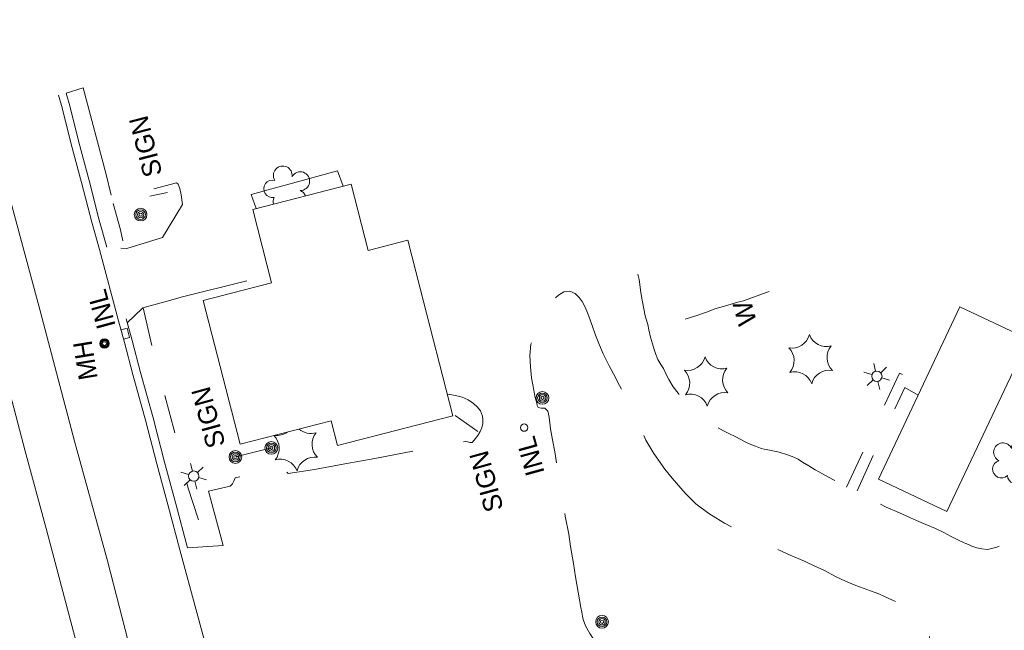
# Model space of a CAD drawing. Header units: feet. Extents: x 188135 to 190500, y 252500 to 254500.
# Tile 9 of 11: x 189527 to 189839, y 253607 to 253800. Entities that reach past the tile are written whole.
import ezdxf
from ezdxf.enums import TextEntityAlignment as Align

# ---------------------------------------------------------------- set-up
doc = ezdxf.new("R2010")
doc.units = ezdxf.units.FT
doc.header["$MEASUREMENT"] = 0
doc.linetypes.add('DGN Style 3', pattern=[57.1728, 40.837714, -16.335086])
doc.linetypes.add('DGN Style 5', pattern=[28.5864, 12.251314, -16.335086])
for name, color, linetype, lineweight in [('E_DRN_Grate', 151, 'Continuous', 0), ('E_DWY', 73, 'DGN Style 3', 0), ('E_LAND_Vegetation', 21, 'Continuous', 0), ('E_MISCPROP', 40, 'Continuous', 0), ('E_MISCPROP_HvyLine', 54, 'Continuous', 13), ('E_MISCPROP_Railing', 40, 'Continuous', 0), ('E_PATH_Sidewalk', 73, 'DGN Style 5', 0), ('E_RDWY', 40, 'Continuous', 13)]:
    doc.layers.add(name, color=color, linetype=linetype, lineweight=lineweight)
doc.styles.add('Style-IGR_FONT_0', font='IGR_FONT_0.shx')

# ---------------------------------------------------------------- blocks, each defined once
blk = doc.blocks.new('INLT')
at = {"layer": 'E_MISCPROP_Railing', "color": 40, "linetype": 'Continuous', "lineweight": 0, "flags": 128}
blk.add_lwpolyline([(3, -2), (3, 0), (0, 0), (0, -2), (3, -2)], dxfattribs=at)
blk = doc.blocks.new('INL_1')
at = {"layer": 'E_MISCPROP_Railing', "color": 40, "linetype": 'Continuous', "lineweight": 0, "style": 'Style-IGR_FONT_0'}
blk.add_text('INL', height=6, rotation=360, dxfattribs=at).set_placement((-5.74, -3.01))
blk = doc.blocks.new('MHO_2')
at = {"layer": 'E_DRN_Grate', "color": 20, "linetype": 'Continuous', "lineweight": 0}
for centre, radius in [((0.06, 0.01), 1.5), ((0.07, 0.01), 1.22), ((0.06, 0), 0.968), ((0.03, -0.01), 0.605)]:
    blk.add_circle(centre, radius, dxfattribs=at)
blk = doc.blocks.new('MHT_2')
at = {"layer": 'E_DRN_Grate', "color": 20, "linetype": 'Continuous', "lineweight": 0, "style": 'Style-IGR_FONT_0'}
blk.add_text('MH', height=6, rotation=0, dxfattribs=at).set_placement((-0.08, -3.13), align=Align.CENTER)
blk = doc.blocks.new('POLE_6')
at = {"layer": 'E_MISCPROP', "color": 20, "linetype": 'Continuous', "lineweight": 0}
for centre, radius in [((-0.01, 0.02), 2.02), ((-0.01, 0.03), 1.52), ((0, -0.01), 1.01), ((0, 0), 0.502)]:
    blk.add_circle(centre, radius, dxfattribs=at)
blk = doc.blocks.new('SIGN_4')
at = {"layer": 'E_MISCPROP', "color": 20, "linetype": 'Continuous', "lineweight": 0, "style": 'Style-IGR_FONT_0'}
blk.add_text('SIGN', height=6, rotation=360, dxfattribs=at).set_placement((-9.6, -0.01), align=Align.MIDDLE_LEFT)
blk = doc.blocks.new('PINEL_2')
at = {"layer": 'E_LAND_Vegetation', "color": 93, "linetype": 'Continuous', "lineweight": 0}
for centre, start, end in [((-8.14, 7.32), 275.2113, 0.9762), ((2.26, 10.71), 215.2113, 300.9762), ((10.41, 3.41), 155.2113, 240.9762), ((-10.4, -3.39), 335.2113, 60.9762), ((8.15, -7.3), 95.2113, 180.9762), ((-2.25, -10.7), 35.2113, 120.9762)]:
    blk.add_arc(centre, 5.72, start, end, dxfattribs=at)
blk = doc.blocks.new('LTP_2')
at = {"layer": 'E_MISCPROP', "color": 20, "linetype": 'Continuous', "lineweight": 0}
for p, q in [((-0.8, 1.43), (-2, 3.73)), ((0.9, 1.42), (2.27, 3.65)), ((-1.64, 0.07), (-4.24, 0.14)), ((-0.88, -1.42), (-2.24, -3.61)), ((0.76, -1.47), (2, -3.65)), ((1.64, -0.02), (4.16, -0.09))]:
    blk.add_line(p, q, dxfattribs=at)
blk.add_circle((0, 0), 1.64, dxfattribs=at)
blk = doc.blocks.new('TREE_2')
at = {"layer": 'E_LAND_Vegetation', "color": 93, "linetype": 'Continuous', "lineweight": 0}
for centre, radius, start, end in [((-1.47, 4.28), 2.78, 1.3945, 209.1675), ((3.57, 2.42), 2.97, 278.4236, 139.6575), ((-4.47, 0.2), 2.78, 78.0715, 279.0826), ((-2.01, -4.2), 2.61, 140.7797, 358.7123), ((3.46, -3.43), 2.97, 196.0744, 79.0477)]:
    blk.add_arc(centre, radius, start, end, dxfattribs=at)
blk = doc.blocks.new('WAL_10')
at = {"layer": 'E_MISCPROP_Railing', "color": 40, "linetype": 'Continuous', "lineweight": 0, "style": 'Style-IGR_FONT_0'}
blk.add_text('W', height=6, rotation=0.0001, dxfattribs=at).set_placement((-2.27, -0.34), align=Align.MIDDLE_LEFT)
blk = doc.blocks.new('LTP_3')
at = {"layer": 'E_MISCPROP', "color": 20, "linetype": 'Continuous', "lineweight": 0}
for p, q in [((-0.8, 1.43), (-2, 3.73)), ((0.9, 1.42), (2.27, 3.65)), ((-1.63, 0.07), (-4.24, 0.14)), ((-0.88, -1.42), (-2.24, -3.61)), ((0.76, -1.47), (2, -3.65)), ((1.64, -0.02), (4.16, -0.09))]:
    blk.add_line(p, q, dxfattribs=at)
blk.add_circle((0, 0), 1.64, dxfattribs=at)
blk = doc.blocks.new('POLE_7')
at = {"layer": 'E_MISCPROP', "color": 20, "linetype": 'Continuous', "lineweight": 0}
for centre, radius in [((-0.01, 0.02), 2.02), ((-0.01, 0.03), 1.52), ((0, -0.01), 1.01), ((0, 0), 0.502)]:
    blk.add_circle(centre, radius, dxfattribs=at)
blk = doc.blocks.new('SIGN_5')
at = {"layer": 'E_MISCPROP', "color": 20, "linetype": 'Continuous', "lineweight": 0, "style": 'Style-IGR_FONT_0'}
blk.add_text('SIGN', height=6, rotation=0.0001, dxfattribs=at).set_placement((-9.6, -0.01), align=Align.MIDDLE_LEFT)
blk = doc.blocks.new('INL_6')
at = {"layer": 'E_MISCPROP_Railing', "color": 40, "linetype": 'Continuous', "lineweight": 0, "style": 'Style-IGR_FONT_0'}
blk.add_text('INL', height=6, rotation=0.0001, dxfattribs=at).set_placement((-5.74, -3.01))

msp = doc.modelspace()

# ---------------------------------------------------------------- linework, layer by layer
at = {"layer": 'E_DWY', "color": 51, "linetype": 'DGN Style 3', "lineweight": 0, "flags": 128}
for points in [[(189541.25, 253776.81), (189546.65, 253778.47), (189554.02, 253750.95), (189556.25, 253741.85), (189565.74, 253745.56), (189576.33, 253748.4), (189576.86, 253747.98), (189577.32, 253746.6), (189577.73, 253744.55), (189578.23, 253741.48), (189571.86, 253731.02), (189560.58, 253727.59), (189554.24, 253727.95)], [(189601.55, 253740.18), (189599.95, 253744.61), (189627.38, 253752.2), (189629.15, 253747.28)], [(189560.69, 253703.99), (189565.44, 253708.56), (189565.65, 253708.7), (189574.45, 253711.15), (189577.8, 253712.13), (189605.81, 253719.09)], [(189722.55, 253719.39), (189722.97, 253717.73), (189723.17, 253716.11), (189723.37, 253714.32), (189723.74, 253712.34), (189724.02, 253710.65), (189724.44, 253708.46), (189724.87, 253706.25), (189725.7, 253703.51), (189726.04, 253701.75), (189726.52, 253699.43), (189727.15, 253697.38), (189727.69, 253695.57), (189728.18, 253694.29), (189728.93, 253692.33), (189729.82, 253690.79), (189730.67, 253689.48), (189731.68, 253687.4), (189732.34, 253686), (189733.74, 253683.7), (189735.3, 253681.76), (189736.56, 253680.25), (189738.33, 253678.53), (189740.75, 253676.08), (189743.16, 253674), (189745.78, 253672.15), (189747.94, 253670.81), (189749.73, 253669.78), (189751.6, 253668.86), (189753.44, 253667.98), (189756.79, 253666.23), (189758.38, 253665.44), (189759.87, 253664.89), (189761.45, 253664.29), (189761.64, 253664.19), (189762.56, 253664), (189764.39, 253663.65), (189767.34, 253662.98), (189770, 253662.21), (189772.04, 253661.41), (189773.38, 253660.78), (189774.75, 253659.86), (189776.76, 253658.68), (189778.8, 253657.45), (189781.06, 253656.13), (189782.98, 253655.07), (189784.78, 253654.14), (189786.93, 253652.98), (189790.01, 253651.21), (189795.11, 253648.64), (189797.31, 253647.65), (189799.5, 253646.54), (189801.29, 253645.61), (189802.81, 253644.93), (189803.82, 253644.49), (189806.42, 253643.33), (189808.97, 253642.23), (189810.89, 253641.36), (189813.9, 253640.05), (189816.88, 253638.8), (189819.6, 253637.52), (189821.84, 253636.33), (189823.98, 253635.26), (189825.99, 253634.3), (189827.38, 253633.72), (189828.44, 253633.27), (189830.01, 253632.73), (189831.66, 253632.38), (189833.39, 253632.23), (189834.24, 253632.36), (189836.32, 253632.89), (189838.26, 253633.65), (189843.3, 253638.24), (189844.56, 253639.83), (189845.51, 253641.08), (189846.61, 253642.58), (189847.81, 253644.28), (189848.97, 253645.95), (189850.07, 253647.51), (189851.81, 253650.09), (189853.23, 253652.34), (189854.6, 253654.64), (189855.71, 253656.77), (189856.54, 253658.49), (189857.35, 253660.34), (189858.12, 253662.02), (189859.15, 253664.28), (189860.27, 253666.69), (189861.25, 253668.96), (189862.06, 253670.81), (189862.88, 253672.66), (189863.29, 253673.56), (189863.78, 253674.73), (189864.46, 253676.41), (189865.31, 253678.18), (189866.54, 253680.06), (189868.12, 253680.95), (189870.52, 253681.24), (189872.89, 253681), (189875.79, 253680.45), (189878.84, 253679.35), (189881.09, 253678.4), (189883.74, 253677.08), (189885.88, 253675.93), (189887.76, 253675.01), (189889.81, 253673.86), (189891.13, 253673.02), (189891.77, 253672.54), (189893.15, 253671.39), (189894.48, 253670.2), (189894.72, 253669.01), (189894.05, 253666.25), (189892.7, 253662.59), (189891.68, 253659.99), (189890.46, 253656.46), (189889.68, 253653.87), (189888.84, 253651.14), (189887.85, 253648.36), (189886.5, 253644.6), (189885.39, 253641.76), (189884.5, 253639.45), (189883.84, 253637.38), (189882.86, 253634.52), (189881.81, 253631.64), (189880.79, 253628.62), (189878.74, 253621.33), (189877.8, 253618.25), (189876.89, 253614.91), (189876.21, 253612.21), (189875.64, 253609.89), (189875.1, 253607.38), (189874.56, 253605.05), (189873.91, 253602.09), (189873.01, 253597.78), (189872.25, 253594.28), (189871.58, 253590.8), (189871.02, 253587.9), (189870.49, 253584.66), (189870.06, 253581.9), (189869.53, 253578.98), (189868.91, 253575.86), (189868.35, 253573.41), (189867.91, 253571.06), (189866.96, 253564.48), (189866.56, 253561.74), (189866.16, 253558.72), (189865.34, 253554.08), (189864.42, 253549.83), (189863.81, 253546.61), (189863.36, 253544.04), (189862.88, 253541.84), (189862.14, 253539.63), (189861.1, 253538.11), (189859.6, 253536.65), (189857.54, 253535.23), (189855.29, 253534.19), (189853.28, 253533.74), (189851.54, 253533.63), (189849.47, 253533.57), (189847.52, 253533.72), (189845.46, 253533.77), (189843.43, 253533.95), (189841.75, 253534.09), (189838.92, 253534.48), (189835.63, 253534.79), (189832.66, 253535.29), (189829.66, 253536.11), (189826.91, 253536.92), (189823.55, 253537.83), (189820.27, 253538.79), (189817.42, 253539.74), (189815.95, 253539.96), (189813.84, 253540.48), (189811.86, 253541.3), (189809.81, 253542.39), (189808.53, 253543.36), (189807.52, 253544.33), (189806.29, 253545.81), (189805.39, 253547.52), (189804.84, 253549.26), (189804.65, 253551.62), (189804.75, 253554.21), (189805.03, 253556.66), (189805.3, 253558.71), (189805.5, 253560.25), (189805.88, 253563.03), (189806.17, 253565.34), (189806.67, 253568.14), (189807.15, 253570.31), (189807.46, 253571.85), (189808.02, 253574.47), (189808.53, 253576.8), (189809.25, 253579.51), (189810.03, 253582.41), (189810.92, 253585.37), (189812.53, 253591.39), (189813.28, 253594.25), (189814.11, 253597.22), (189814.63, 253599), (189814.74, 253599.73), (189815.12, 253602.91), (189814.96, 253605.72), (189814.18, 253608.26), (189812.55, 253610.53), (189810.64, 253612.12), (189808.69, 253613.36), (189806.42, 253614.69), (189803.34, 253616.08), (189800.75, 253617.24), (189798.97, 253618.14), (189796.37, 253619.03), (189793.97, 253619.9), (189791.7, 253620.78), (189788.41, 253622.18), (189785.41, 253623.54), (189781.52, 253625.61), (189778.49, 253627.03), (189776.06, 253628.13), (189775.37, 253628.49), (189770.85, 253630.41), (189766.04, 253632.54), (189763.07, 253633.94), (189759.8, 253635.47), (189755.24, 253637.82), (189750.08, 253640.52), (189747.25, 253642.23), (189745.1, 253643.61), (189740.89, 253646.64), (189737.56, 253650.01), (189733.48, 253654.76), (189731.15, 253657.63), (189727.6, 253662.62), (189725.12, 253666.8), (189722.92, 253671.51), (189721.32, 253675.26), (189719.45, 253678.87), (189717.57, 253682.55), (189716.1, 253685.29), (189715.43, 253686.72), (189713.49, 253690.33), (189711.61, 253694.22), (189710.15, 253697.4), (189709.16, 253700.09), (189707.99, 253703.51), (189706.65, 253706.91), (189705.7, 253709.18), (189704.93, 253710.76), (189703.91, 253712.06), (189702.7, 253713.24), (189700.97, 253714.02), (189699.08, 253713.78), (189697.36, 253712.77), (189695.89, 253711.36), (189694.6, 253709.56), (189693.14, 253707.15), (189691.95, 253704.85), (189690.89, 253702.76), (189689.77, 253700.38), (189688.66, 253697.26), (189688.35, 253693.67), (189688.48, 253690.07), (189688.82, 253686.61), (189689.29, 253684.38), (189689.58, 253682.67), (189689.92, 253680.77), (189690.17, 253679.57), (189690.49, 253678.55), (189690.67, 253677.81), (189690.98, 253677.19), (189691.91, 253677), (189693.07, 253676.98), (189694.06, 253676.02), (189694.41, 253674.1), (189694.91, 253670.41), (189695.53, 253666.89), (189696.25, 253663.16), (189697.12, 253657.52), (189697.68, 253652.65), (189698.7, 253647.55), (189699.53, 253642.72), (189700.65, 253637), (189701.24, 253633.08), (189702.14, 253627.75), (189702.82, 253623.52), (189704.03, 253616.25), (189704.53, 253613.82), (189704.75, 253612.35), (189704.96, 253611.08), (189705.25, 253610.05), (189705.93, 253608), (189707.37, 253605.52), (189708.83, 253603.29), (189709.88, 253602.29), (189711.3, 253601.11), (189713.53, 253599.58), (189715.43, 253598.45), (189717.89, 253597.08), (189720.14, 253595.8), (189722.23, 253594.23), (189724.49, 253592.49), (189727.32, 253589.84), (189729.92, 253587.29), (189732.66, 253584.64), (189735.08, 253582.33)], [(189579.73, 253632.69), (189591.07, 253633.42), (189586.48, 253650.65), (189593.35, 253652.28), (189594.07, 253652.96), (189594.48, 253653.86), (189594.86, 253654.86), (189609.58, 253658.73), (189611.69, 253656.21), (189620.02, 253657.56), (189629.65, 253659.3), (189639.19, 253661), (189667.17, 253666.34), (189667.93, 253666.35), (189668.62, 253666.29), (189669.33, 253666.12), (189670.07, 253666.05), (189670.67, 253666.83), (189671.82, 253668.32), (189672.57, 253669.59), (189673.08, 253670.77), (189673.4, 253672.13), (189673.45, 253673.21), (189673.27, 253674.41), (189672.63, 253676.08), (189671.69, 253677.27), (189670.5, 253678.41), (189668.79, 253679.58), (189666.85, 253680.42), (189664.74, 253681.02), (189662.92, 253681.31), (189662.15, 253681.39)]]:
    msp.add_lwpolyline(points, dxfattribs=at)
at = {"layer": 'E_LAND_Vegetation', "color": 93, "linetype": 'Continuous', "lineweight": 0}
for centre, radius, start, end in [((189609.97, 253750.71), 2.97, 351.289, 212.5229), ((189615.53, 253748.88), 2.97, 268.9398, 151.9131), ((189606.71, 253746.44), 2.78, 74.2599, 282.0329), ((189614.65, 253743.43), 2.61, 17.085, 71.5776), ((189609.72, 253742.37), 2.78, 150.9369, 196.1435), ((189608.01, 253674), 5.72, 262.8678, 305.9896), ((189618.93, 253674.67), 5.72, 229.0103, 286.372), ((189624.96, 253665.54), 5.72, 140.6071, 226.372), ((189603.12, 253664.21), 5.72, 320.6071, 45.3528), ((189609.16, 253655.09), 5.72, 20.6071, 106.372), ((189620.08, 253655.75), 5.72, 80.6071, 166.372)]:
    msp.add_arc(centre, radius, start, end, dxfattribs=at)
at = {"layer": 'E_MISCPROP', "color": 20, "linetype": 'Continuous', "lineweight": 0}
for p, q in [((189573.44, 253745.26), (189567.86, 253744.14)), ((189664.62, 253674.6), (189671.78, 253669.59)), ((189606.38, 253664.39), (189594.96, 253661.5))]:
    msp.add_line(p, q, dxfattribs=at)
at = {"layer": 'E_MISCPROP_HvyLine', "color": 241, "linetype": 'Continuous', "lineweight": 13, "flags": 128}
for points in [[(189627.37, 253665.14), (189663.91, 253674.54), (189653.41, 253715.34), (189649.6, 253730.18), (189637.05, 253726.95), (189631.66, 253747.93), (189600.46, 253739.9), (189606.43, 253716.67), (189584.73, 253711.08), (189596.45, 253665.53), (189625.36, 253672.97)], [(189798.83, 253654.48), (189824.64, 253709.05), (189846.36, 253698.77), (189820.55, 253644.2)]]:
    msp.add_lwpolyline(points, close=True, dxfattribs=at)
at = {"layer": 'E_MISCPROP_Railing', "color": 40, "linetype": 'Continuous', "lineweight": 13, "flags": 128}
msp.add_lwpolyline([(189737.59, 253705.17), (189740.9, 253706.17), (189743.09, 253706.91), (189744.68, 253707.51), (189746.94, 253708.48), (189748.84, 253709), (189750.73, 253709.53), (189752.48, 253710.06), (189754.22, 253710.57), (189756.06, 253710.98), (189763.24, 253713.61), (189764.16, 253713.95)], dxfattribs=at)
at = {"layer": 'E_MISCPROP_Railing', "color": 40, "linetype": 'Continuous', "lineweight": 0}
msp.add_circle((189686.5, 253670.79), 1.16, dxfattribs=at)
at = {"layer": 'E_PATH_Sidewalk', "color": 51, "linetype": 'DGN Style 5', "lineweight": 0, "flags": 128}
for points in [[(189556.25, 253741.85), (189558.56, 253733.44), (189559.7, 253727.64)], [(189565.75, 253708.72), (189569.16, 253693.95), (189575.87, 253668.77), (189579.92, 253651.88), (189586.04, 253633.09)], [(189788.71, 253651.95), (189805.47, 253688.05), (189813.12, 253684.68)], [(189811.4, 253681.06), (189807.2, 253683.46), (189791.83, 253650.29)]]:
    msp.add_lwpolyline(points, dxfattribs=at)
at = {"layer": 'E_RDWY', "color": 21, "linetype": 'Continuous', "lineweight": 13, "flags": 128}
for points in [[(189605.72, 253301.83), (189603.03, 253341.93), (189597.87, 253382.03), (189592.6, 253412.9), (189586.28, 253441.88), (189574.25, 253491.4), (189564.99, 253526.36), (189554.16, 253566.34), (189543.59, 253606.12), (189534.94, 253638.84), (189528.34, 253663.29), (189519.27, 253697.23), (189510.31, 253730.47), (189502.69, 253759.14), (189494.71, 253788.45), (189490.15, 253805.63)], [(189509.36, 253794.82), (189522.27, 253747.85), (189533.06, 253707.83), (189543.93, 253666.54), (189554.39, 253628.63), (189560.96, 253603.12), (189569.39, 253571.99), (189579.53, 253534.98), (189586.98, 253505.52), (189598.61, 253461.68), (189607.24, 253424.74), (189613.3, 253392.04), (189617.74, 253359.5), (189621.11, 253321.74), (189622.45, 253286.91)], [(189557.92, 253704.61), (189551.83, 253727.27), (189549.39, 253735.89), (189546.14, 253748.47), (189542.87, 253760.58), (189540.04, 253772.12), (189538.86, 253776.1)], [(189554.24, 253727.95), (189551.8, 253736.55), (189548.56, 253749.11), (189545.29, 253761.2), (189542.46, 253772.77), (189541.25, 253776.81)], [(189588.09, 253592.31), (189577.31, 253632.05), (189573.64, 253645.99), (189570.04, 253659.27), (189566.48, 253673.2), (189562.49, 253687.61), (189559.8, 253697.74), (189557.92, 253704.61)], [(189579.73, 253632.69), (189576.05, 253646.63), (189572.46, 253659.9), (189568.9, 253673.85), (189564.91, 253688.26), (189562.21, 253698.39), (189560.34, 253705.26)]]:
    msp.add_lwpolyline(points, dxfattribs=at)

# ---------------------------------------------------------------- block references
at = {"layer": 'E_DRN_Grate', "color": 20, "linetype": 'Continuous', "lineweight": 0, "xscale": 1.000000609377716, "yscale": 1.000000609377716, "zscale": 1.000000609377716, "rotation": 99.30564552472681}
for name, p in [('MHT_2', (189547.23, 253692.16)), ('MHO_2', (189553.47, 253697.37))]:
    msp.add_blockref(name, p, dxfattribs=at)
at = {"layer": 'E_LAND_Vegetation', "color": 93, "linetype": 'Continuous', "lineweight": 0, "xscale": 0.9999984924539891, "yscale": 0.9999984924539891, "zscale": 0.9999984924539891, "rotation": 104.5260375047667}
for name, p in [('PINEL_2', (189777.33, 253692.5)), ('PINEL_2', (189744.22, 253685.39)), ('TREE_2', (189841.57, 253660.13))]:
    msp.add_blockref(name, p, dxfattribs=at)
at = {"layer": 'E_MISCPROP', "color": 20, "linetype": 'Continuous', "lineweight": 0}
for name, p, xscale, yscale, zscale, rotation in [('SIGN_4', (189566.54, 253759.66), 0.9999984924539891, 0.9999984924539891, 0.9999984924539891, 104.5260375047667), ('POLE_6', (189564.93, 253738.29), 0.9999985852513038, 0.9999985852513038, 0.9999985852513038, 72.86523826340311), ('LTP_2', (189798.33, 253687.06), 0.9999984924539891, 0.9999984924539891, 0.9999984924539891, 104.5260375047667), ('SIGN_5', (189586.41, 253673.8), 1.00000058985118, 1.00000058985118, 1.00000058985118, 105.3956610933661), ('POLE_7', (189692.33, 253680.23), 1.00000058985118, 1.00000058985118, 1.00000058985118, 105.3956610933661), ('POLE_7', (189606.37, 253664.39), 1.00000058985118, 1.00000058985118, 1.00000058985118, 105.3956610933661), ('POLE_7', (189594.97, 253661.51), 1.00000058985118, 1.00000058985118, 1.00000058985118, 105.3956610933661), ('LTP_3', (189581.74, 253655.42), 1.00000058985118, 1.00000058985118, 1.00000058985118, 105.3956610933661), ('SIGN_5', (189674.57, 253653.53), 1.00000058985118, 1.00000058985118, 1.00000058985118, 105.3956610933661), ('POLE_7', (189711.22, 253609.28), 1.00000058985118, 1.00000058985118, 1.00000058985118, 105.3956610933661)]:
    msp.add_blockref(name, p, dxfattribs=dict(at, xscale=xscale, yscale=yscale, zscale=zscale, rotation=rotation))
at = {"layer": 'E_MISCPROP_Railing', "color": 40, "linetype": 'Continuous', "lineweight": 0}
for name, p, xscale, yscale, zscale, rotation in [('INL_1', (189552.61, 253707.79), 0.9999996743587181, 0.9999996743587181, 0.9999996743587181, 105.2733943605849), ('WAL_10', (189756.53, 253705.5), 1.00000058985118, 1.00000058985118, 1.00000058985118, 105.3956610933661), ('INLT', (189559.5, 253698.85), 0.9999996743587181, 0.9999996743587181, 0.9999996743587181, 105.2733943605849), ('INL_6', (189688.61, 253661.25), 1.00000058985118, 1.00000058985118, 1.00000058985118, 105.3956610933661)]:
    msp.add_blockref(name, p, dxfattribs=dict(at, xscale=xscale, yscale=yscale, zscale=zscale, rotation=rotation))

doc.saveas('drawing.dxf')
